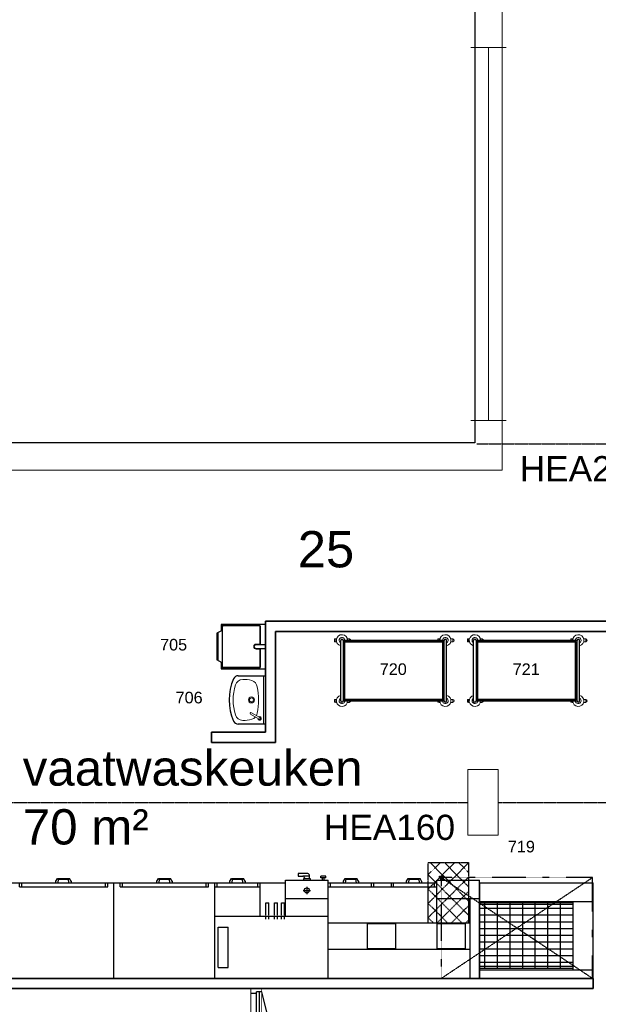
# Model space of a CAD drawing. Header units: millimetres. Extents: x 251300 to 581040, y -9130 to 111283.
# Tile 5 of 57: x 257671 to 263408, y 30687 to 40448. Entities that reach past the tile are written whole.
import ezdxf
from ezdxf.enums import TextEntityAlignment as Align

# ---------------------------------------------------------------- set-up
doc = ezdxf.new("R2010")
doc.units = ezdxf.units.MM
doc.set_wipeout_variables(frame=1)
for name, pattern in [('DASHDOT', [1, 0.5, -0.25, 0, -0.25]), ('DASHDOT2', [12.7, 6.35, -3.175, 0, -3.175]), ('HIDDEN', [9.525, 6.35, -3.175])]:
    doc.linetypes.add(name, pattern=pattern)
for name, color, linetype in [('3D FJ RVS', 22, 'Continuous'), ('A--$01A__Algemeen-Txt25', 2, 'Continuous'), ('A--L28B_Hoofddraagconstructies', 2, 'Continuous'), ('AL73WEX-0', 251, 'Continuous'), ('AL73WEX-1', 7, 'Continuous'), ('AL73WEX-3A', 251, 'HIDDEN')]:
    doc.layers.add(name, color=color, linetype=linetype)
for name, color, linetype, lineweight in [('AFZUIGING', 98, 'DASHDOT', 25), ('ALN_L73.10_Apparaten', 7, 'Continuous', 20), ('APPARAAT1', 2, 'Continuous', 25), ('APPARAAT2', 1, 'Continuous', 20), ('APPARAAT5', 7, 'Continuous', 5), ('BWK ALGEMEEN', 1, 'Continuous', 25), ('BWK MUREN', 3, 'Continuous', 35), ('POSITIENUMMER', 141, 'Continuous', 20), ('TEKST PS', 10, 'Continuous', 9), ('X-L21_C_buitenwanden', 7, 'Continuous', 30), ('X-L22_C_binnenwand', 7, 'Continuous', 13), ('X-L32_C_binnenwandopeningen', 1, 'Continuous', 5), ('X-T22_C_ruimtelabel', 7, 'Continuous', 5)]:
    doc.layers.add(name, color=color, linetype=linetype, lineweight=lineweight)
doc.styles.add('DVD_ALG 2.5mm_RE', font='arial.ttf', dxfattribs={"height": 2.5})
doc.styles.add('PS', font='arial.ttf')
doc.styles.get("Standard").update_dxf_attribs({"font": 'arial.ttf'})

# ---------------------------------------------------------------- blocks, each defined once
blk = doc.blocks.new('DVDVB_32_-S-_Raam')
at = {"linetype": 'Continuous', "lineweight": 13}
blk.add_wipeout([(0, 0.5), (1, 0.5), (1, -0.5), (0, -0.5)], dxfattribs=at)
at = {"color": 1, "linetype": 'ByBlock', "lineweight": -2}
for p, q in [((0, -0.5), (0, 0.5)), ((1, -0.5), (1, 0.5)), ((0, 0), (1, 0))]:
    blk.add_line(p, q, dxfattribs=at)
blk = doc.blocks.new('*U16')
at = {"layer": 'BWK ALGEMEEN'}
for p, q in [((35, 0), (936.8, 229)), ((1000, 0), (0, 0)), ((1000, -100), (0, -100))]:
    blk.add_line(p, q, dxfattribs=at)
blk.add_arc((22, 0), 943, 0, 14.05738, dxfattribs=at)
blk.add_wipeout([(1000, 0), (1000, -100), (0, -100), (0, 0)]).dxf.layer = 'BWK ALGEMEEN'
for p, q in [((500, -230.6), (500, 130.6)), ((0, 0), (0, -100)), ((35, 0), (35, -50)), ((965, 0), (965, -50)), ((1000, 0), (1000, -100)), ((965, -20), (35, -20)), ((965, -50), (35, -50)), ((50, -50), (50, -100)), ((950, -50), (950, -100))]:
    blk.add_line(p, q, dxfattribs=at)
blk = doc.blocks.new('handenwasbak')
at = {"layer": 'APPARAAT1'}
for p, q in [((-240, -269.7), (-240, 0)), ((240, 0), (240, -269.7))]:
    blk.add_line(p, q, dxfattribs=at)
blk.add_lwpolyline([(240, 0), (-240, 0), (-240, 0), (240, 0)], close=True, dxfattribs=at)
for centre, radius, start, end in [((-190, -269.7), 50, 180, 246.02645), ((190, -269.7), 50, 293.97355, 0), ((0, 157.6), 517.6, 246.02645, 293.97355)]:
    blk.add_arc(centre, radius, start, end, dxfattribs=at)
at = {"layer": 'APPARAAT2'}
for p, q in [((126.9, -138.4), (175.6, -54)), ((190, -62.3), (141.2, -146.6))]:
    blk.add_line(p, q, dxfattribs=at)
blk.add_lwpolyline([(240, -20), (-240, -20), (-240, -20), (240, -20)], close=True, dxfattribs=at)
for radius in [30, 20]:
    blk.add_circle((0.4, -138.1), radius, dxfattribs=at)
for centre, radius, start, end in [((-115.5, -158.7), 80, 101.00455, 162.28607), ((0, -752.4), 684.8, 78.99545, 101.00455), ((115.5, -158.7), 80, 60.17734, 78.99545), ((182.8, -58.1), 17.7, 267.89812, 212.10188), ((182.8, -58.1), 8.28, 330, 150), ((47, -210.6), 250.5, 162.28607, 183.31475), ((134.1, -142.5), 8.28, 150, 330), ((115.5, -158.7), 80, 17.71393, 48.238), ((-47, -210.6), 250.5, 356.68525, 17.71393), ((-123.3, -220.4), 80, 183.31475, 251.94221), ((123.3, -220.4), 80, 288.05779, 356.68525), ((0, 157.6), 477.6, 251.94221, 288.05779)]:
    blk.add_arc(centre, radius, start, end, dxfattribs=at)
blk = doc.blocks.new('tourped')
at = {"layer": 'APPARAAT1'}
for p, q in [((440, 0), (0, 0)), ((0, 0), (0, -440)), ((200, -90), (200, 0)), ((240, -90), (240, 0)), ((440, -440), (440, 0)), ((10, -60), (10, -420)), ((200, -50), (20, -50)), ((420, -50), (240, -50)), ((430, -420), (430, -60)), ((0, -440), (65.4, -440)), ((20, -430), (420, -430)), ((60, -430), (87.1, -480)), ((81.7, -470), (358.3, -470)), ((87.1, -480), (352.9, -480)), ((380, -430), (352.9, -480)), ((374.6, -440), (440, -440))]:
    blk.add_line(p, q, dxfattribs=at)
for centre, radius, start, end in [((20, -60), 10, 90, 180), ((220, -90), 20, 180, 0), ((420, -60), 10, 0, 90), ((20, -420), 10, 180, 270), ((420, -420), 10, 270, 0)]:
    blk.add_arc(centre, radius, start, end, dxfattribs=at)
at = {"layer": 'APPARAAT2'}
for p, q in [((15, -60), (15, -420)), ((195, -55), (20, -55)), ((195, -90), (195, -55)), ((420, -55), (245, -55)), ((245, -90), (245, -55)), ((425, -420), (425, -60)), ((20, -425), (420, -425))]:
    blk.add_line(p, q, dxfattribs=at)
for centre, radius, start, end in [((20, -60), 5, 90, 180), ((220, -90), 25, 180, 0), ((420, -60), 5, 0, 90), ((20, -420), 5, 180, 270), ((420, -420), 5, 270, 0)]:
    blk.add_arc(centre, radius, start, end, dxfattribs=at)
blk = doc.blocks.new('SW10x6-3')
at = {"layer": 'APPARAAT1'}
for p, q in [((0, 1037.5), (600, 1037.5)), ((0, 12.5), (600, 12.5)), ((0, -12.5), (600, -12.5))]:
    blk.add_line(p, q, dxfattribs=at)
blk.add_lwpolyline([(0, 12.5), (600, 12.5), (600, 1012.5), (0, 1012.5)], close=True, dxfattribs=at)
for centre, start, end in [((0, 1025), 90, 270), ((600, 1025), 270, 90), ((0, 0), 90, 270), ((600, 0), 270, 90), ((600, 0), 270, 90)]:
    blk.add_arc(centre, 12.5, start, end, dxfattribs=at)
at = {"layer": 'APPARAAT2'}
for p, q in [((13.9, 1098.6), (-13.9, 1098.6)), ((586.1, 1098.6), (613.9, 1098.6)), ((0, 73.6), (-13.9, 73.6)), ((600, 73.6), (613.9, 73.6))]:
    blk.add_line(p, q, dxfattribs=at)
for points in [[(-15, 1079), (-15, 1086.8), (15, 1086.8), (15, 1079)], [(-13.9, 1086.8), (-13.9, 1098.6)], [(13.9, 1086.8), (13.9, 1098.6)], [(615, 1079), (615, 1086.8), (585, 1086.8), (585, 1079)], [(586.1, 1086.8), (586.1, 1098.6)], [(613.9, 1086.8), (613.9, 1098.6)], [(0, 951.5), (-15, 951.5), (-15, 971)], [(600, 951.5), (615, 951.5), (615, 971)], [(-15, 54), (-15, 61.8), (0, 61.8)], [(-13.9, 61.8), (-13.9, 73.6)], [(615, 54), (615, 61.8), (600, 61.8)], [(613.9, 61.8), (613.9, 73.6)], [(15, -54), (15, -73.5), (-15, -73.5), (-15, -54)], [(585, -54), (585, -73.5), (615, -73.5), (615, -54)]]:
    blk.add_lwpolyline(points, dxfattribs=at)
for centre, radius, start, end in [((0, 1025), 56, 12.89789, 270), ((600, 1025), 56, 270, 167.10211), ((0, 1025), 28, 26.51477, 270), ((600, 1025), 28, 270, 153.48523), ((0, 951.5), 13.4, 180, 270), ((600, 951.5), 13.4, 270, 0), ((0, 0), 56, 90, 347.10211), ((0, 0), 28, 90, 333.48523), ((0, 0), 12.5, 90, 270), ((600, 0), 56, 192.89789, 90), ((600, 0), 28, 206.51477, 90), ((0, -73.5), 13.4, 180, 0), ((600, -73.5), 13.4, 180, 0)]:
    blk.add_arc(centre, radius, start, end, dxfattribs=at)
at = {"layer": 'APPARAAT5'}
for points in [[(10, 22.5), (590, 22.5), (590, 1002.5), (10, 1002.5)], [(17, 29.5), (583, 29.5), (583, 995.5), (17, 995.5)]]:
    blk.add_lwpolyline(points, close=True, dxfattribs=at)
blk = doc.blocks.new('POSITIENUMMER')
at = {"layer": 'POSITIENUMMER', "style": 'PS', "flags": 1}
for tag, p in [('MERK-TYPE', (-1.22, -6.81)), ('AFMETINGEN', (-1.22, -10.86)), ('OMSCHRIJVING', (-1.22, -14.79)), ('OPMERKINGEN', (-1.22, -18.98))]:
    blk.add_attdef(tag, p, '', height=2.8, dxfattribs=at)
blk.add_wipeout([(-5.03, 0), (-5.03, 0.11), (-5.02, 0.2), (-5, 0.34), (-4.97, 0.48), (-4.93, 0.6), (-4.86, 0.76), (-4.78, 0.92), (-4.69, 1.07), (-4.6, 1.2), (-4.54, 1.27), (-4.48, 1.34), (-4.43, 1.4), (-4.35, 1.49), (-4.26, 1.57), (-4.18, 1.64), (-4.07, 1.73), (-3.91, 1.86), (-3.77, 1.95), (-3.62, 2.05), (-3.49, 2.12), (-3.31, 2.22), (-3.18, 2.29), (-3.02, 2.36), (-2.86, 2.43), (-2.72, 2.48), (-2.53, 2.55), (-2.36, 2.61), (-2.17, 2.66), (-2, 2.71), (-1.73, 2.77), (-1.53, 2.81), (-1.37, 2.84), (-1.13, 2.88), (-0.93, 2.9), (-0.73, 2.92), (-0.52, 2.93), (-0.28, 2.95), (-0.09, 2.95), (0.17, 2.95), (0.35, 2.94), (0.58, 2.93), (0.78, 2.91), (1, 2.89), (1.15, 2.87), (1.32, 2.85), (1.47, 2.82), (1.68, 2.78), (1.88, 2.74), (2.01, 2.7), (2.16, 2.67), (2.37, 2.6), (2.54, 2.55), (2.65, 2.51), (2.78, 2.46), (2.91, 2.41), (3.05, 2.34), (3.21, 2.27), (3.32, 2.22), (3.46, 2.14), (3.61, 2.06), (3.73, 1.98), (3.85, 1.9), (4, 1.79), (4.11, 1.7), (4.21, 1.62), (4.33, 1.5), (4.43, 1.4), (4.53, 1.29), (4.62, 1.17), (4.69, 1.06), (4.77, 0.94), (4.83, 0.83), (4.89, 0.7), (4.93, 0.6), (4.97, 0.47), (4.99, 0.38), (5.02, 0.23), (5.03, 0.13), (5.03, 0.07), (5.03, 0.04), (5.03, -0.07), (5.02, -0.18), (5.02, -0.17), (5.01, -0.3), (4.96, -0.48), (4.92, -0.62), (4.88, -0.73), (4.79, -0.9), (4.74, -0.99), (4.69, -1.08), (4.62, -1.17), (4.52, -1.29), (4.44, -1.39), (4.37, -1.46), (4.28, -1.55), (4.2, -1.63), (4.05, -1.75), (3.95, -1.83), (3.83, -1.91), (3.65, -2.03), (3.52, -2.11), (3.37, -2.19), (3.23, -2.26), (3.12, -2.32), (2.93, -2.4), (2.81, -2.45), (2.67, -2.5), (2.5, -2.56), (2.26, -2.63), (2.12, -2.68), (1.9, -2.73), (1.71, -2.78), (1.55, -2.81), (1.41, -2.83), (1.28, -2.85), (1.11, -2.88), (0.84, -2.91), (0.68, -2.92), (0.46, -2.94), (0.29, -2.95), (0.1, -2.95), (-0.12, -2.95), (-0.33, -2.94), (-0.56, -2.93), (-0.83, -2.91), (-1.09, -2.88), (-1.3, -2.85), (-1.58, -2.8), (-1.83, -2.75), (-2.05, -2.69), (-2.13, -2.67), (-2.15, -2.67), (-2.41, -2.59), (-2.61, -2.52), (-2.79, -2.45), (-2.94, -2.39), (-3.08, -2.33), (-3.25, -2.25), (-3.37, -2.19), (-3.5, -2.12), (-3.64, -2.04), (-3.76, -1.96), (-3.89, -1.87), (-3.97, -1.81), (-4.08, -1.73), (-4.15, -1.67), (-4.32, -1.51), (-4.48, -1.35), (-4.55, -1.26), (-4.64, -1.14), (-4.73, -1), (-4.79, -0.9), (-4.86, -0.77), (-4.91, -0.65), (-4.94, -0.55), (-4.97, -0.44), (-5.01, -0.28), (-5.02, -0.19), (-5.03, -0.07)]).dxf.layer = 'POSITIENUMMER'
at = {"layer": 'POSITIENUMMER'}
blk.add_attdef('POS', text='', height=2.3, dxfattribs=at).set_placement((0, 0), align=Align.MIDDLE)
blk = doc.blocks.new('A$Ca90d6039')
at = {"layer": 'AL73WEX-0'}
for p, q in [((1699.5, 962), (1715.7, 990)), ((1715.7, 990), (1834.3, 990)), ((1722, 948), (1725.7, 983)), ((1725.7, 983), (1824.3, 983)), ((1828, 948), (1824.3, 983)), ((1850.5, 962), (1834.3, 990)), ((3199.5, 962), (3215.7, 990)), ((3215.7, 990), (3334.3, 990)), ((3222, 948), (3225.7, 983)), ((3225.7, 983), (3324.3, 983)), ((3328, 948), (3324.3, 983)), ((3350.5, 962), (3334.3, 990)), ((4199.5, 962), (4215.7, 990)), ((4215.7, 990), (4334.3, 990)), ((4222, 948), (4225.7, 983)), ((4225.7, 983), (4324.3, 983)), ((4328, 948), (4324.3, 983)), ((4350.5, 962), (4334.3, 990)), ((4924.5, 962), (4940.7, 990)), ((4940.7, 990), (5059.3, 990)), ((4947, 948), (4950.7, 983)), ((4950.7, 983), (5049.3, 983)), ((5053, 948), (5049.3, 983)), ((5075.5, 962), (5059.3, 990)), ((5826, 998), (5826, 1013)), ((5874, 1013), (5826, 1013)), ((5874, 998), (5826, 998)), ((5841, 973), (5841, 998)), ((5859, 973), (5859, 998)), ((5874, 998), (5874, 1013)), ((6049.5, 962), (6065.7, 990)), ((6065.7, 990), (6184.3, 990)), ((6072, 948), (6075.7, 983)), ((6075.7, 983), (6174.3, 983)), ((6178, 948), (6174.3, 983)), ((6200.5, 962), (6184.3, 990)), ((6674.5, 962), (6690.7, 990)), ((6690.7, 990), (6809.3, 990)), ((6697, 948), (6700.7, 983)), ((6700.7, 983), (6799.3, 983)), ((6803, 948), (6799.3, 983)), ((6825.5, 962), (6809.3, 990)), ((7001, 998), (7001, 1013)), ((7001, 1013), (7049, 1013)), ((7001, 998), (7049, 998)), ((7016, 973), (7016, 998)), ((7034, 973), (7034, 998)), ((7049, 998), (7049, 1013)), ((975, 948), (975, 0)), ((1275, 0), (1275, 948)), ((1337.5, 907.3), (1337.5, 948)), ((1337.5, 907.3), (2212.5, 907.3)), ((1360.5, 907.3), (1360.5, 948)), ((1699.5, 948), (1699.5, 962)), ((1699.5, 948), (1722, 948)), ((1828, 948), (1850.5, 948)), ((1850.5, 962), (1850.5, 948)), ((2189.5, 907.3), (2189.5, 948)), ((2212.5, 907.3), (2212.5, 948)), ((2525, 0), (2525, 948)), ((2837.5, 907.3), (2837.5, 948)), ((2837.5, 907.3), (3712.5, 907.3)), ((2860.5, 907.3), (2860.5, 948)), ((3199.5, 948), (3199.5, 962)), ((3199.5, 948), (3222, 948)), ((3328, 948), (3350.5, 948)), ((3350.5, 962), (3350.5, 948)), ((3689.5, 907.3), (3689.5, 948)), ((3712.5, 907.3), (3712.5, 948)), ((3775, 0), (3775, 948)), ((3837.5, 907.3), (3837.5, 948)), ((3837.5, 907.3), (4712.5, 907.3)), ((3860.5, 907.3), (3860.5, 948)), ((4199.5, 948), (4199.5, 962)), ((4199.5, 948), (4222, 948)), ((4328, 948), (4350.5, 948)), ((4350.5, 962), (4350.5, 948)), ((4689.5, 907.3), (4689.5, 948)), ((4712.5, 907.3), (4712.5, 948)), ((4775, 0), (4775, 948)), ((4775, 907.3), (5225, 907.3)), ((4798, 907.3), (4798, 948)), ((4924.5, 948), (4924.5, 962)), ((4924.5, 948), (4947, 948)), ((5053, 948), (5075.5, 948)), ((5075.5, 962), (5075.5, 948)), ((5202, 907.3), (5202, 948)), ((5225, 616), (5225, 948)), ((5475, 616), (5475, 948)), ((5687.5, 908.5), (5687.5, 834.5)), ((5900, 0), (5900, 948)), ((5900, 0), (5900, 948)), ((5900, 907.3), (6975, 907.3)), ((5923, 907.3), (5923, 948)), ((6049.5, 948), (6049.5, 962)), ((6049.5, 948), (6072, 948)), ((6178, 948), (6200.5, 948)), ((6200.5, 962), (6200.5, 948)), ((6327, 907.3), (6327, 948)), ((6350, 907.3), (6350, 948)), ((6525, 907.3), (6525, 948)), ((6548, 907.3), (6548, 948)), ((6674.5, 948), (6674.5, 962)), ((6674.5, 948), (6697, 948)), ((6803, 948), (6825.5, 948)), ((6825.5, 962), (6825.5, 948)), ((6952, 907.3), (6952, 948)), ((6975, 948), (6975, 973)), ((6975, 791), (6975, 948)), ((7400, 948.3), (7400, 0)), ((7400, 0), (7400, 948)), ((5475, 791), (5900, 791)), ((5650.5, 871.5), (5724.5, 871.5)), ((6975, 549.5), (6975, 791)), ((6975, 791), (7400, 791)), ((7305, 0), (7305, 791)), ((975, 762.8), (0, 762.8)), ((201.3, 762.8), (201.3, 85.8)), ((975, 750.3), (201.3, 750.3)), ((975, 731.3), (201.3, 731.3)), ((975, 692.3), (201.3, 692.3)), ((226.3, 762.8), (226.3, 85.8)), ((351.3, 752.3), (351.3, 96.3)), ((476.3, 752.3), (476.3, 96.3)), ((601.3, 752.3), (601.3, 96.3)), ((726.3, 752.3), (726.3, 96.3)), ((851.3, 752.3), (851.3, 96.3)), ((976.3, 752.3), (976.3, 96.3)), ((7400, 762.8), (8525, 762.8)), ((8327.5, 750.3), (7400, 750.3)), ((8327.5, 731.3), (7400, 731.3)), ((8327.5, 692.3), (7400, 692.3)), ((7452.5, 96.3), (7452.5, 752.3)), ((7577.5, 96.3), (7577.5, 752.3)), ((7702.5, 96.3), (7702.5, 752.3)), ((7827.5, 96.3), (7827.5, 752.3)), ((7952.5, 96.3), (7952.5, 752.3)), ((8077.5, 96.3), (8077.5, 752.3)), ((8202.5, 96.3), (8202.5, 752.3)), ((8327.5, 85.8), (8327.5, 762.8)), ((975, 625.3), (201.3, 625.3)), ((4775, 616), (5900, 616)), ((8327.5, 625.3), (7400, 625.3)), ((975, 558.3), (201.3, 558.3)), ((975, 491.3), (201.3, 491.3)), ((5900, 549.5), (7305, 549.5)), ((6289, 544.5), (6569, 544.5)), ((6289, 294.5), (6289, 544.5)), ((6569, 294.5), (6569, 544.5)), ((6979, 294.5), (6979, 544.5)), ((6979, 544.5), (7259, 544.5)), ((7259, 294.5), (7259, 544.5)), ((8327.5, 558.3), (7400, 558.3)), ((8327.5, 491.3), (7400, 491.3)), ((975, 424.3), (201.3, 424.3)), ((8327.5, 424.3), (7400, 424.3)), ((975, 357.3), (201.3, 357.3)), ((6289, 294.5), (6569, 294.5)), ((6979, 294.5), (7259, 294.5)), ((8327.5, 357.3), (7400, 357.3)), ((975, 290.3), (201.3, 290.3)), ((975, 223.3), (201.3, 223.3)), ((5900, 289.5), (7305, 289.5)), ((8327.5, 290.3), (7400, 290.3)), ((8327.5, 223.3), (7400, 223.3)), ((975, 156.3), (201.3, 156.3)), ((975, 117.3), (201.3, 117.3)), ((975, 98.3), (201.3, 98.3)), ((8327.5, 156.3), (7400, 156.3)), ((8327.5, 117.3), (7400, 117.3)), ((8327.5, 98.3), (7400, 98.3)), ((975, 85.8), (0, 85.8)), ((7400, 85.8), (8525, 85.8))]:
    blk.add_line(p, q, dxfattribs=at)
at = {"layer": 'AL73WEX-0', "linetype": 'Continuous'}
for p, q in [((5697.5, 1038), (5602.5, 1038)), ((5602.5, 1038), (5602.5, 1013)), ((5602.5, 1013), (5647.5, 1013)), ((5712.5, 1013), (5647.5, 1013)), ((5652.5, 988), (5652.5, 973)), ((5722.5, 988), (5652.5, 988)), ((5662.5, 998), (5662.5, 988)), ((5712.5, 1013), (5712.5, 1023)), ((5712.5, 988), (5712.5, 1013)), ((5722.5, 973), (5722.5, 988))]:
    blk.add_line(p, q, dxfattribs=at)
at = {"layer": 'AL73WEX-0'}
blk.add_circle((5687.5, 871.5), 25, dxfattribs=at)
at = {"layer": 'AL73WEX-0', "linetype": 'Continuous'}
for centre, start, end in [((5647.5, 998), 0.054, 89.946), ((5697.5, 1023), 359.9881, 90.0118)]:
    blk.add_arc(centre, 15, start, end, dxfattribs=at)
at = {"layer": 'AL73WEX-1'}
for p, q in [((1275, 948), (0, 948)), ((0, 948), (0, 0)), ((1275, 948), (2525, 948)), ((2525, 948), (3775, 948)), ((3775, 948), (4775, 948)), ((4775, 948), (5475, 948)), ((5475, 973), (5900, 973)), ((5475, 948), (5475, 973)), ((5900, 948), (5900, 973)), ((5900, 948), (6975, 948)), ((6975, 973), (7400, 973)), ((7400, 948), (7400, 973)), ((8525, 0), (8525, 948.3)), ((1075, 674), (1075, 274)), ((1175, 674), (1075, 674)), ((1175, 674), (1175, 274)), ((4808.5, 508), (4908.5, 508)), ((4808.5, 108), (4808.5, 508)), ((4908.5, 108), (4908.5, 508)), ((1175, 274), (1075, 274)), ((4808.5, 108), (4908.5, 108)), ((0, 0), (1275, 0)), ((1275, 0), (2525, 0)), ((2525, 0), (3775, 0)), ((3775, 0), (4775, 0)), ((4775, 0), (5900, 0)), ((5900, 0), (7400, 0)), ((7400, 0), (8525, 0))]:
    blk.add_line(p, q, dxfattribs=at)
blk.add_lwpolyline([(7400, 948.3), (8525, 948.3)], dxfattribs=at)
at = {"layer": 'AL73WEX-3A', "linetype": 'HIDDEN', "ltscale": 0.5}
for p, q in [((1696.3, 1148), (1575, 1026.7)), ((1575, 948), (1575, 1148)), ((1575, 1148), (1975, 1148)), ((1594.3, 1148), (1794.3, 948)), ((1837.7, 1148), (1637.7, 948)), ((1735.7, 1148), (1935.7, 948)), ((1975, 1143.9), (1779.1, 948)), ((1877.1, 1148), (1975, 1050.1)), ((1975, 1148), (1975, 948)), ((7011.3, 1148), (6890, 1026.7)), ((6890, 948), (6890, 1148)), ((6890, 1148), (7290, 1148)), ((6909.3, 1148), (7109.3, 948)), ((7152.7, 1148), (6952.7, 948)), ((7050.7, 1148), (7250.7, 948)), ((7290, 1143.9), (7094.1, 948)), ((7192.1, 1148), (7290, 1050.1)), ((7290, 1148), (7290, 948)), ((1575, 1025.9), (1652.9, 948)), ((1779.1, 948), (1575, 743.9)), ((1920.6, 948), (1575, 602.4)), ((1575, 548), (1575, 948)), ((1575, 884.4), (1911.4, 548)), ((1652.9, 948), (1975, 625.9)), ((1794.3, 948), (1975, 767.3)), ((1975, 948), (1975, 548)), ((1975, 861), (1662, 548)), ((1575, 743), (1770, 548)), ((1975, 719.6), (1803.4, 548)), ((5280, 748), (5310, 748)), ((5280, 586.7), (5280, 748)), ((5310, 586.7), (5310, 748)), ((5365, 748), (5395, 748)), ((5365, 586.7), (5365, 748)), ((5395, 586.7), (5395, 748)), ((5435, 748), (5465, 748)), ((5435, 586.7), (5435, 748)), ((5465, 586.7), (5465, 748)), ((1575, 601.6), (1628.6, 548)), ((1975, 548), (1575, 548)), ((1975, 578.2), (1944.8, 548))]:
    blk.add_line(p, q, dxfattribs=at)
at = {"layer": 'AL73WEX-3A', "linetype": 'Continuous'}
for p, q in [((1975, 1002.4), (1920.6, 948)), ((6890, 1025.9), (6967.9, 948)), ((7290, 1002.4), (7235.6, 948))]:
    blk.add_line(p, q, dxfattribs=at)
at = {"layer": 'AL73WEX-3A', "linetype": 'HIDDEN'}
for p, q in [((1637.7, 948), (1575, 885.3)), ((1935.7, 948), (1975, 908.7)), ((6890, 548), (6890, 948)), ((6952.7, 948), (6890, 885.3)), ((7235.6, 948), (6890, 602.4)), ((7094.1, 948), (6890, 743.9)), ((6890, 884.4), (7226.4, 548)), ((6967.9, 948), (7290, 625.9)), ((7109.3, 948), (7290, 767.3)), ((7250.7, 948), (7290, 908.7)), ((7290, 948), (7290, 548)), ((7290, 861), (6977, 548)), ((6890, 743), (7085, 548)), ((7290, 719.6), (7118.4, 548)), ((6890, 601.6), (6943.6, 548)), ((7290, 548), (6890, 548)), ((7290, 578.2), (7259.8, 548))]:
    blk.add_line(p, q, dxfattribs=at)

msp = doc.modelspace()

# ---------------------------------------------------------------- linework, layer by layer
at = {"layer": 'A--L28B_Hoofddraagconstructies', "linetype": 'DASHDOT2', "ltscale": 0.5}
for points in [[(262204.9, 36243.7), (267611.9, 36243.7)], [(257414.9, 32688.5), (262114.9, 32688.5)], [(262414.9, 32688.8), (265035.7, 32688.8)]]:
    msp.add_lwpolyline(points, dxfattribs=at)
at = {"layer": 'AFZUIGING'}
for p, q in [((261851.3, 30944.2), (263351.3, 31944.2)), ((261851.3, 31944.2), (263351.3, 30944.2))]:
    msp.add_line(p, q, dxfattribs=at)
msp.add_lwpolyline([(261851.3, 30944.2), (263351.3, 30944.2), (263351.3, 31944.2), (261851.3, 31944.2)], close=True, dxfattribs=at)
at = {"layer": 'BWK MUREN'}
for p, q in [((260107.4, 34483.8), (264069.9, 34483.8)), ((260107.4, 34483.8), (260107.4, 33383.8)), ((260207.4, 34383.8), (267462.3, 34383.8)), ((260207.4, 33383.8), (260207.4, 34383.8)), ((263356.2, 30944.2), (253397.4, 30944.2)), ((263356.2, 30844.2), (263356.2, 30944.2))]:
    msp.add_line(p, q, dxfattribs=at)
msp.add_lwpolyline([(260107.4, 33383.8), (259574, 33383.8), (259574, 33283.8), (260207.4, 33283.8), (260207.4, 33383.8)], dxfattribs=at)
at = {"layer": 'X-L21_C_buitenwanden'}
msp.add_line((262184.9, 36253.8), (252114.9, 36253.8), dxfattribs=at)
at = {"layer": 'X-L22_C_binnenwand'}
msp.add_line((262454.9, 35983.8), (252384.9, 35983.8), dxfattribs=at)

# ---------------------------------------------------------------- block references
at = {"xscale": 50, "yscale": 50, "zscale": 50}
for p, values in [((259197.4, 34252.2), {'POS': '705'}), ((259351.2, 33727.9), {'POS': '706'})]:
    msp.add_blockref('POSITIENUMMER', p, dxfattribs=at).add_auto_attribs(values)
at = {"layer": '3D FJ RVS', "rotation": 90}
for p in [(261891.7, 33695.2), (263209.5, 33695.2)]:
    msp.add_blockref('SW10x6-3', p, dxfattribs=at)
at = {"layer": 'ALN_L73.10_Apparaten'}
msp.add_blockref('A$Ca90d6039', (254831.2, 30944.2), dxfattribs=at)
at = {"layer": 'APPARAAT2', "rotation": 270}
msp.add_blockref('handenwasbak', (260107.4, 33704.5), dxfattribs=at)
at = {"layer": 'BWK ALGEMEEN', "rotation": 270}
msp.add_blockref('*U16', (260067.7, 30844.2), dxfattribs=at)
at = {"layer": 'X-L22_C_binnenwand', "rotation": 270}
msp.add_blockref('tourped', (260107.4, 34453.3), dxfattribs=at)
at = {"layer": 'X-L32_C_binnenwandopeningen', "xscale": 3699.995579, "yscale": 349.9994056, "rotation": 90}
msp.add_blockref('DVDVB_32_-S-_Raam', (262319.9, 36473.8), dxfattribs=at)

# ---------------------------------------------------------------- texts
at = {"layer": 'A--$01A__Algemeen-Txt25', "char_height": 250, "width": 1743.739, "attachment_point": 1, "style": 'DVD_ALG 2.5mm_RE'}
for s, insert in [('HEA220', (262629.2, 36121.5)), ('HEA160', (260687.2, 32566.3))]:
    msp.add_mtext(s, dxfattribs=dict(at, insert=insert))
at = {"layer": 'TEKST PS', "insert": (257701.3, 33204.6), "char_height": 350, "width": 2546.168, "attachment_point": 1, "style": 'PS'}
msp.add_mtext('vaatwaskeuken\\P70 m²', dxfattribs=at)
at = {"layer": 'X-T22_C_ruimtelabel'}
msp.add_text('25', height=360, dxfattribs=at).set_placement((260708.1, 35198.6), align=Align.MIDDLE_CENTER)

# ---------------------------------------------------------------- next in the draw order: linework, layer by layer
at = {"layer": 'BWK MUREN'}
msp.add_line((253397.4, 30844.2), (263356.2, 30844.2), dxfattribs=at)
at = {"layer": 'X-L21_C_buitenwanden'}
msp.add_line((262184.9, 41388.8), (262184.9, 36253.8), dxfattribs=at)
at = {"layer": 'X-L22_C_binnenwand'}
msp.add_line((262455.2, 42081.5), (262454.9, 35983.8), dxfattribs=at)

# ---------------------------------------------------------------- next in the draw order: block references
at = {"xscale": 50, "yscale": 50, "zscale": 50}
for p, values in [((261375.3, 34009.5), {'POS': '720'}), ((262693.1, 34009.5), {'POS': '721'}), ((262645.8, 32250.6), {'POS': '719'})]:
    msp.add_blockref('POSITIENUMMER', p, dxfattribs=at).add_auto_attribs(values)

# ---------------------------------------------------------------- next in the draw order: linework, layer by layer
at = {"layer": 'X-L22_C_binnenwand'}
msp.add_lwpolyline([(262114.9, 33013.5), (262414.9, 33013.5), (262414.9, 32363.5), (262114.9, 32363.5)], close=True, dxfattribs=at)

doc.saveas('drawing.dxf')
